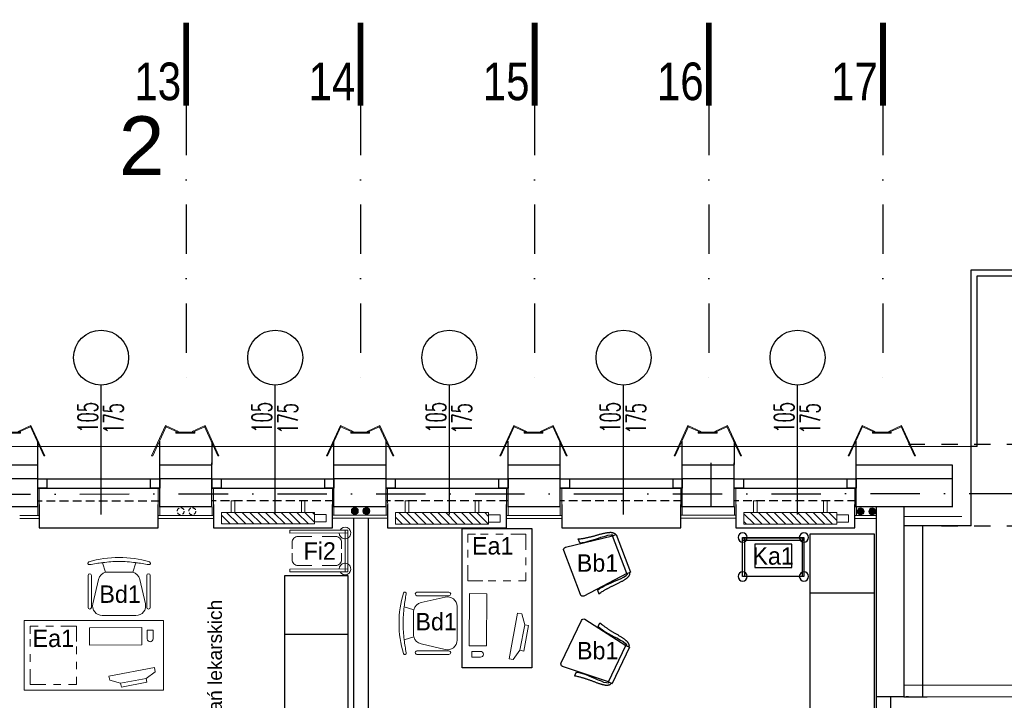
# Model space of a CAD drawing. Header units: millimetres. Extents: x 14495 to 271441, y -21035 to 2232.
# Tile 128 of 227: x 84456 to 85304, y -1953 to -1367. Entities that reach past the tile are written whole.
import ezdxf
from ezdxf.enums import TextEntityAlignment as Align

# ---------------------------------------------------------------- set-up
doc = ezdxf.new("R2010")
doc.units = ezdxf.units.MM
for name, pattern in [('0921-X-AR-20-00-FA$0$DASHED2', [0.375, 0.25, -0.125]), ('DASHDOT', [1, 0.5, -0.25, 0, -0.25]), ('DASHED', [28.222222, 14.111111, -14.111111]), ('HIDDEN2', [4.7625, 3.175, -1.5875]), ('HIDDENX2', [0.75, 0.5, -0.25])]:
    doc.linetypes.add(name, pattern=pattern)
for name, color, linetype in [('-- TECH  SYMBOLE', 1, 'Continuous'), ('-- TECH WYPOSAŻENIE', 2, 'Continuous'), ('_1_cienkie', 251, 'Continuous'), ('_A_widok', 1, 'Continuous'), ('a-bloki-drzwi', 52, 'Continuous'), ('a-cienka', 8, 'Continuous'), ('A-POW-NR', 1, 'Continuous'), ('A_bloki-drzwi', 1, 'Continuous'), ('A_BLOKI_KÓŁKO', 1, 'Continuous'), ('A_BLOKI_OPIS', 1, 'Continuous'), ('A_grzejniki', 34, 'Continuous'), ('A_L przerywana', 251, 'HIDDENX2'), ('A_L_PRZEK', 3, 'Continuous'), ('A_Lwidok', 1, 'Continuous'), ('A_okładzina HPL', 37, 'Continuous'), ('A_opis', 1, 'Continuous'), ('A_OSIE', 252, 'DASHDOT'), ('A_PROJEKTOWANE', 3, 'Continuous'), ('A_SC_DZIAlOWE', 4, 'Continuous'), ('TECH Meble', 1, 'Continuous'), ('TECH Sprzęt', 1, 'Continuous')]:
    doc.layers.add(name, color=color, linetype=linetype)
for name, color, linetype, lineweight in [('0-c.o.-grzejniki', 34, 'Continuous', 9), ('A_ALUMINIUM', 1, 'Continuous', 13), ('A_L_CIENKA', 251, 'Continuous', 5), ('A_obudowy G-K', 31, 'Continuous', 0), ('SAN_Przewody powrotne CO na rzucie', 180, 'Continuous', 40), ('SAN_Przewody zasilające CO na rzucie', 20, 'Continuous', 40), ('TECH Sprzęt symbole', 1, 'Continuous', 30), ('TECH Wyp-meble', 1, 'Continuous', 15)]:
    doc.layers.add(name, color=color, linetype=linetype, lineweight=lineweight)
doc.layers.add('A-POW', color=2, linetype='Continuous', plot=False)
doc.styles.add('ARIAL1_2', font='arial.ttf', dxfattribs={"width": 1.2})
doc.styles.add('arialce', font='ARIALN.TTF')
doc.styles.add('cent', font='swissel.ttf')
doc.styles.add('cg', font='GOTHIC.TTF')
doc.styles.add('ROMANS', font='romans', dxfattribs={"width": 0.6})
doc.styles.add('switz721ltexbt', font='swissel.ttf')
doc.linetypes.add('BATTING', pattern='A,0.0001,-0.1,[134,ltypeshp.shx,S=0.1,R=0,X=-0.1,Y=0],-0.2,[134,ltypeshp.shx,S=0.1,R=180,X=0.1,Y=0],-0.1', length=0.4001)

# ---------------------------------------------------------------- blocks, each defined once
blk = doc.blocks.new('OSS1')
at = {"linetype": 'Continuous', "const_width": 5}
blk.add_lwpolyline([(0, 0), (0, -71.57)], dxfattribs=at)
at = {"style": 'cent'}
blk.add_attdef('01', text='', height=32.4, dxfattribs=at).set_placement((-4.39, -34.41), align=Align.RIGHT)
blk = doc.blocks.new('HJTS')
at = {"color": 8}
blk.add_line((0, 0), (0, 111.34), dxfattribs=at)
at = {"layer": 'A_BLOKI_KÓŁKO', "ltscale": 0.04}
blk.add_circle((0, 135.04), 23.7, dxfattribs=at)
at = {"layer": 'A_BLOKI_OPIS', "style": 'ROMANS'}
for tag, height, width, p in [('O', 20.59, 0.5, (-0.05, 135.67)), ('100', 17.16, 0.6, (-11.49, 86.54)), ('200', 17.16, 0.6, (10.76, 86.54))]:
    blk.add_attdef(tag, text='', height=height, rotation=90, dxfattribs=dict(at, width=width)).set_placement(p, align=Align.MIDDLE)
blk = doc.blocks.new('fghsdx')
at = {"lineweight": 0}
for p, q in [((-37.08, -19.4), (-25.08, 6.6)), ((-36.19, -19.4), (-24.35, 6.26)), ((-14.42, 0.8), (-25.41, 5.87)), ((-14.08, 1.53), (-25.08, 6.6)), ((-16.15, 0.8), (0, 0.8)), ((-16.15, 0.8), (-16.15, 0)), ((-16.15, 0), (0, 0)), ((-14.42, 0.8), (-14.08, 1.53)), ((-2.07, 1.53), (8.92, 6.6)), ((-1.73, 0.8), (-2.07, 1.53)), ((-1.73, 0.8), (9.26, 5.87)), ((0, 0.8), (0, 0)), ((20.04, -19.4), (8.2, 6.26)), ((20.92, -19.4), (8.92, 6.6)), ((-37.08, -19.4), (-36.19, -19.4)), ((20.92, -19.4), (20.04, -19.4))]:
    blk.add_line(p, q, dxfattribs=at)
blk = doc.blocks.new('mjkk')
at = {"layer": '0-c.o.-grzejniki'}
h = blk.add_hatch(dxfattribs=at)
h.set_pattern_fill('ANSI31', color=256, scale=1.5, angle=-90.01613, style=0)
h.set_pattern_definition([(-135.016127, (-172292.014, 132455.0023), (-3.36664804, 3.36854379), [])])
h.paths.add_polyline_path([(-9.98, -80), (-0.01, -80), (0, 0), (-9.98, 0)])
blk.add_lwpolyline([(-9.98, -80), (-9.98, 0), (0, 0), (-0.01, -80)], close=True, dxfattribs=at)
at = {"layer": '0-c.o.-grzejniki', "ltscale": 2}
for points in [[(10.03, -11.37), (10.03, -8.26), (0.02, -8.26), (0.02, -11.37)], [(10.03, -68.63), (10.03, -71.74), (0.02, -71.74), (0.02, -68.63)], [(-1.75, -80), (-1.75, -90), (-8.23, -90), (-8.23, -80)]]:
    blk.add_lwpolyline(points, close=True, dxfattribs=at)
blk = doc.blocks.new('BIUR_LEK_75-120_monit')
at = {"color": 252, "lineweight": 18}
for p, q in [((72.81, 12.19), (112.13, 19.54)), ((112.13, 19.54), (112.82, 15.88)), ((73.5, 8.53), (72.81, 12.19)), ((82.95, 6.03), (73.5, 8.53)), ((104.9, 10.13), (82.95, 6.03)), ((82.95, 6.03), (104.9, 10.13)), ((112.82, 15.88), (104.9, 10.13)), ((104.9, 10.13), (105.53, 6.76)), ((83.59, 2.65), (82.95, 6.03)), ((105.53, 6.76), (83.59, 2.65))]:
    blk.add_line(p, q, dxfattribs=at)
at = {"color": 2, "linetype": 'Continuous'}
blk.add_lwpolyline([(0, 0), (120, 0), (120, 60), (0, 60)], close=True, dxfattribs=at)
at = {"color": 1, "linetype": 'Continuous', "lineweight": 13, "ltscale": 5}
for points in [[(12, 55), (5, 55), (5, 48.5)], [(25, 55), (18.5, 55)], [(45, 42), (45, 55), (31.5, 55)], [(5, 44), (5, 37.5)], [(45, 44), (45, 50.5)], [(45, 31), (45, 37.5)], [(5, 31), (5, 24.5)], [(5, 18), (5, 5), (18.5, 5)], [(45, 18), (45, 24.5)], [(38, 5), (45, 5), (45, 11.5)], [(25, 5), (31.5, 5)]]:
    blk.add_lwpolyline(points, dxfattribs=at)
at = {"color": 252, "lineweight": 18}
blk.add_lwpolyline([(56.1, 53.72), (101.1, 53.93), (101.17, 38.93), (56.17, 38.72)], close=True, dxfattribs=at)
blk.add_lwpolyline([(110.83, 51.65), (105.83, 51.63), (105.86, 44.13, 0.414214), (108.37, 41.64), (108.37, 41.64, 0.414214), (110.86, 44.16)], format="xyb", close=True, dxfattribs=at)
blk = doc.blocks.new('FOTEL do BIURKA')
at = {"color": 2}
for p, q in [((-14.27, 8.03), (-11.71, -0.26)), ((0, 0), (-9.66, 0)), ((0, 0), (9.66, 0)), ((14.27, 8.03), (11.71, -0.26)), ((-17.78, -6.45), (-22.62, -27.28)), ((17.78, -6.45), (22.62, -27.28)), ((-14.51, -37.5), (0, -37.5)), ((14.51, -37.5), (0, -37.5))]:
    blk.add_line(p, q, dxfattribs=at)
at = {"color": 2, "ltscale": 0.7}
for p, q in [((-26.79, -2.94), (-26.79, -30.47)), ((-23.79, -2.94), (-23.79, -30.47)), ((23.79, -2.94), (23.79, -30.47)), ((26.79, -2.94), (26.79, -30.47))]:
    blk.add_line(p, q, dxfattribs=at)
at = {"color": 2}
for centre, radius, start, end in [((-25.71, 7.51), 1.21, 108.30821, 283.36846), ((-1.1, -70.52), 83.02, 89.23757, 107.51139), ((0, -91.36), 100.41, 90, 98.0662), ((1.1, -70.52), 83.02, 72.48861, 90.76243), ((0, -91.36), 100.41, 81.9338, 90), ((25.71, 7.51), 1.21, 256.63154, 71.69179), ((3.38, -145.12), 154.17, 96.57577, 100.77002), ((-9.66, -8.33), 8.33, 90, 103.30317), ((9.66, -8.33), 8.33, 76.69683, 90), ((-3.38, -145.12), 154.17, 79.22998, 83.42423), ((-9.66, -8.33), 8.33, 104.2415, 166.90676), ((9.66, -8.33), 8.33, 13.09324, 75.7585), ((-14.51, -29.17), 8.33, 166.90676, 270), ((14.51, -29.17), 8.33, 270, 13.09324)]:
    blk.add_arc(centre, radius, start, end, dxfattribs=at)
at = {"color": 2, "ltscale": 0.7}
for centre, start, end in [((-25.29, -2.94), 360, 180), ((-25.29, -2.94), 360, 180), ((25.29, -2.94), 0, 180), ((25.29, -2.94), 0, 180), ((-25.29, -30.47), 180, 360), ((25.29, -30.47), 180, 0)]:
    blk.add_arc(centre, 1.5, start, end, dxfattribs=at)
blk = doc.blocks.new('stelaż_do_worków-1')
at = {"color": 1, "lineweight": 0}
for points in [[(0, 15.5), (0, 18), (-50, 18), (-50, 15.5)], [(0, 18), (-2.5, 18), (-2.5, -18), (0, -18)], [(0, -18), (0, -15.5), (-50, -15.5), (-50, -18)]]:
    blk.add_lwpolyline(points, close=True, dxfattribs=at)
at = {"color": 251, "linetype": 'Continuous', "lineweight": 13, "ltscale": 0.5}
for points in [[(-31.2, 12.5), (-43, 12.5, 0.414214), (-48, 7.5), (-48, 1.85)], [(-22.3, 12.5), (-10.5, 12.5, -0.414214), (-5.5, 7.5), (-5.5, 1.85)], [(-48, -1.85), (-48, -7.5, 0.414214), (-43, -12.5), (-31.2, -12.5)], [(-5.5, -1.85), (-5.5, -7.5, -0.414214), (-10.5, -12.5), (-22.3, -12.5)]]:
    blk.add_lwpolyline(points, format="xyb", dxfattribs=at)
at = {"color": 1, "lineweight": 15}
for centre, start, end in [((-2.5, 15.5), 180, 150), ((-2.5, -15.5), 210, 180)]:
    blk.add_arc(centre, 5, start, end, dxfattribs=at)
blk = doc.blocks.new('wózek pod aparat.')
at = {"layer": '-- TECH WYPOSAŻENIE', "color": 1}
for p, q in [((-24.8, 0), (-24.8, 33.6)), ((24.8, 0), (24.8, 33.6))]:
    blk.add_line(p, q, dxfattribs=at)
for points in [[(-26.4, 33.6), (-26.4, 0), (26.4, 0), (26.4, 33.6)], [(-26.4, 0.62), (-26.4, 2.22), (26.4, 2.22), (26.4, 0.62)]]:
    blk.add_lwpolyline(points, close=True, dxfattribs=at)
for centre in [(-26.4, 33.6), (26.4, 33.6), (-26.4, 0), (26.4, 0)]:
    blk.add_circle(centre, 4, dxfattribs=at)
blk = doc.blocks.new('krzesło')
at = {"color": 2, "ltscale": 0.1}
for p, q in [((3392.04, -4348.28), (3397.14, -4389.9)), ((3434.79, -4346.03), (3394.29, -4346.03)), ((3431.95, -4389.9), (3437.04, -4348.28)), ((3392.77, -4361.22), (3389.26, -4361.22)), ((3436.3, -4361.22), (3439.81, -4361.22)), ((3431.94, -4389.9), (3397.13, -4389.9)), ((3397.13, -4389.9), (3397.13, -4393.28)), ((3431.94, -4389.9), (3431.94, -4393.28)), ((3397.13, -4393.28), (3431.94, -4393.28))]:
    blk.add_line(p, q, dxfattribs=at)
for points in [[(3389.26, -4361.22), (3389.54, -4362.19), (3389.78, -4363.08), (3389.98, -4363.91), (3390.15, -4364.67), (3390.28, -4365.37), (3390.4, -4366.04), (3390.5, -4366.66), (3390.6, -4367.26), (3390.69, -4367.84), (3390.78, -4368.4), (3390.86, -4368.95), (3390.95, -4369.49), (3391.03, -4370.02), (3391.1, -4370.55), (3391.18, -4371.08), (3391.25, -4371.61), (3391.31, -4372.14), (3391.37, -4372.68), (3391.43, -4373.22), (3391.49, -4373.78), (3391.54, -4374.34), (3391.59, -4374.91), (3391.64, -4375.49), (3391.69, -4376.09), (3391.74, -4376.69), (3391.79, -4377.31), (3391.85, -4377.94), (3391.9, -4378.57), (3391.96, -4379.2), (3392.01, -4379.83), (3392.07, -4380.46), (3392.14, -4381.08), (3392.21, -4381.69), (3392.28, -4382.3), (3392.36, -4382.89), (3392.44, -4383.46), (3392.52, -4384.01), (3392.6, -4384.54), (3392.68, -4385.05), (3392.77, -4385.53), (3392.85, -4385.99), (3392.93, -4386.42), (3393.02, -4386.82), (3393.11, -4387.2), (3393.2, -4387.56), (3393.29, -4387.91), (3393.38, -4388.24), (3393.48, -4388.55), (3393.58, -4388.85), (3393.69, -4389.15), (3393.8, -4389.43), (3393.92, -4389.7), (3394.04, -4389.96), (3394.17, -4390.21), (3394.3, -4390.44), (3394.44, -4390.67), (3394.59, -4390.89), (3394.74, -4391.09), (3394.89, -4391.28), (3395.05, -4391.46), (3395.21, -4391.63), (3395.37, -4391.78), (3395.53, -4391.92), (3395.69, -4392.04), (3395.85, -4392.15), (3396.01, -4392.24), (3396.17, -4392.33), (3396.34, -4392.41), (3396.52, -4392.48), (3396.71, -4392.56), (3396.91, -4392.63), (3397.13, -4392.72)], [(3392.77, -4361.22), (3393.3, -4363.36), (3393.84, -4365.76), (3394.24, -4368.59), (3394.38, -4371.7), (3394.64, -4375.1), (3394.78, -4377.64), (3394.78, -4380.04), (3395.05, -4383.72), (3395.18, -4386.12), (3395.85, -4388.67), (3396.39, -4390.08), (3397.13, -4390.47)], [(3436.3, -4361.22), (3435.77, -4363.36), (3435.23, -4365.76), (3434.83, -4368.59), (3434.69, -4371.7), (3434.43, -4375.1), (3434.29, -4377.64), (3434.29, -4380.04), (3434.02, -4383.72), (3433.89, -4386.12), (3433.22, -4388.67), (3432.68, -4390.08), (3431.94, -4390.47)], [(3439.81, -4361.22), (3439.53, -4362.19), (3439.29, -4363.08), (3439.09, -4363.91), (3438.92, -4364.67), (3438.79, -4365.37), (3438.67, -4366.04), (3438.57, -4366.66), (3438.47, -4367.26), (3438.38, -4367.84), (3438.29, -4368.4), (3438.21, -4368.95), (3438.12, -4369.49), (3438.04, -4370.02), (3437.97, -4370.55), (3437.89, -4371.08), (3437.82, -4371.61), (3437.76, -4372.14), (3437.7, -4372.68), (3437.64, -4373.22), (3437.58, -4373.78), (3437.53, -4374.34), (3437.48, -4374.91), (3437.43, -4375.49), (3437.38, -4376.09), (3437.33, -4376.69), (3437.27, -4377.31), (3437.22, -4377.94), (3437.17, -4378.57), (3437.11, -4379.2), (3437.06, -4379.83), (3436.99, -4380.46), (3436.93, -4381.08), (3436.86, -4381.69), (3436.79, -4382.3), (3436.71, -4382.89), (3436.63, -4383.46), (3436.55, -4384.01), (3436.47, -4384.54), (3436.39, -4385.05), (3436.3, -4385.53), (3436.22, -4385.99), (3436.14, -4386.42), (3436.05, -4386.82), (3435.96, -4387.2), (3435.87, -4387.56), (3435.78, -4387.91), (3435.69, -4388.24), (3435.59, -4388.55), (3435.49, -4388.85), (3435.38, -4389.15), (3435.27, -4389.43), (3435.15, -4389.7), (3435.03, -4389.96), (3434.9, -4390.21), (3434.77, -4390.44), (3434.63, -4390.67), (3434.48, -4390.89), (3434.33, -4391.09), (3434.18, -4391.28), (3434.02, -4391.46), (3433.86, -4391.63), (3433.7, -4391.78), (3433.54, -4391.92), (3433.38, -4392.04), (3433.22, -4392.15), (3433.06, -4392.24), (3432.9, -4392.33), (3432.73, -4392.41), (3432.55, -4392.48), (3432.36, -4392.56), (3432.16, -4392.63), (3431.94, -4392.72)]]:
    blk.add_lwpolyline(points, dxfattribs=at)
for centre, start, end in [((3394.29, -4348.28), 90, 180), ((3434.79, -4348.28), 0, 90)]:
    blk.add_arc(centre, 2.25, start, end, dxfattribs=at)
blk = doc.blocks.new('krzesełko')
at = {"layer": 'TECH Meble'}
blk.add_blockref('krzesło', (-3414.54, 4393.28), dxfattribs=at)
blk = doc.blocks.new('POW')
at = {"const_width": 5}
blk.add_lwpolyline([(125.3, 0), (0, 0)], dxfattribs=at)
at = {"style": 'switz721ltexbt'}
blk.add_attdef('001', (-1.8, 12.3), '', height=41.2, dxfattribs=at)

msp = doc.modelspace()

# ---------------------------------------------------------------- hatches: boundary and pattern name
at = {"layer": 'SAN_Przewody powrotne CO na rzucie', "lineweight": 13}
for points in [[(84742.1, -1789.71, 1), (84748.1, -1789.71, 1)], [(85177.66, -1790.04, 1), (85183.66, -1790.04, 1)]]:
    msp.add_hatch(color=256, dxfattribs=at).paths.add_polyline_path(points)
at = {"layer": 'SAN_Przewody zasilające CO na rzucie', "lineweight": 13}
for points in [[(84752.1, -1789.71, 1), (84758.1, -1789.71, 1)], [(85187.66, -1790.04, 1), (85193.66, -1790.04, 1)]]:
    msp.add_hatch(color=256, dxfattribs=at).paths.add_polyline_path(points)

# ---------------------------------------------------------------- linework, layer by layer
at = {"layer": '_1_cienkie'}
for p, q in [((84472.08, -1749.76), (84472.08, -1729.76)), ((84577.01, -1749.76), (84577.01, -1729.76)), ((84622.01, -1749.76), (84622.01, -1729.76)), ((84727.01, -1749.76), (84727.01, -1729.76)), ((84772.01, -1749.76), (84772.01, -1729.76)), ((84876.93, -1749.76), (84876.93, -1729.76)), ((84921.93, -1749.76), (84921.93, -1729.76)), ((85026.93, -1749.76), (85026.93, -1729.76)), ((85071.86, -1749.76), (85071.86, -1729.76)), ((85176.86, -1749.76), (85176.86, -1729.76)), ((85275.78, -1802.48), (85275.78, -1732.2)), ((85217.94, -1949.76), (85217.94, -1799.76)), ((85233.87, -1802.26), (85233.94, -1949.75)), ((85217.87, -1949.76), (85237.94, -1949.76))]:
    msp.add_line(p, q, dxfattribs=at)
at = {"layer": '_1_cienkie', "linetype": 'DASHED'}
for p, q in [((85221.86, -1732.2), (85809.72, -1732.2)), ((85221.86, -1802.46), (85739.88, -1802.68))]:
    msp.add_line(p, q, dxfattribs=at)
at = {"layer": '_1_cienkie'}
msp.add_lwpolyline([(85275.78, -1802.48), (85217.87, -1802.48)], dxfattribs=at)
at = {"layer": '_A_widok'}
for p, q in [((85275.78, -1582.26), (85723.81, -1582.26)), ((85275.78, -1732.2), (85275.78, -1582.26)), ((85280.78, -1734.26), (85275.78, -1734.26)), ((84472.01, -1770.26), (84577.01, -1770.26))]:
    msp.add_line(p, q, dxfattribs=at)
msp.add_lwpolyline([(85280.78, -1734.26), (85280.78, -1587.26), (85718.81, -1587.26), (85718.81, -1734.26)], dxfattribs=at)
at = {"layer": 'a-cienka'}
for points in [[(84472.08, -1762.26), (84427.08, -1762.26)], [(84622.01, -1762.26), (84577.01, -1762.26)], [(84772.01, -1762.26), (84727.01, -1762.26)], [(84921.93, -1762.26), (84876.93, -1762.26)], [(85071.86, -1762.26), (85026.93, -1762.26)], [(85259.78, -1762.26), (85176.86, -1762.26)]]:
    msp.add_lwpolyline(points, dxfattribs=at)
at = {"layer": 'A_ALUMINIUM'}
for p, q in [((85217.87, -1939.76), (85781.72, -1939.76)), ((85205.87, -1949.76), (85781.72, -1949.76))]:
    msp.add_line(p, q, dxfattribs=at)
at = {"layer": 'A_bloki-drzwi'}
for p, q in [((84472.01, -1762.26), (84577.01, -1762.26)), ((84622.01, -1762.26), (84727.01, -1762.26)), ((84771.93, -1762.26), (84876.93, -1762.26)), ((84921.93, -1762.26), (85026.93, -1762.26)), ((85071.79, -1762.26), (85176.86, -1762.26)), ((84472.01, -1770.26), (84577.01, -1770.26)), ((84622.01, -1770.26), (84727.01, -1770.26)), ((84771.93, -1770.26), (84876.93, -1770.26)), ((84921.93, -1770.26), (85026.93, -1770.26)), ((85071.79, -1770.26), (85176.86, -1770.26))]:
    msp.add_line(p, q, dxfattribs=at)
for points in [[(84472.01, -1762.26), (84479.88, -1762.26), (84479.88, -1770.26), (84472.01, -1770.26)], [(84569.14, -1762.26), (84577.01, -1762.26), (84577.01, -1770.26), (84569.14, -1770.26)], [(84622.01, -1762.26), (84629.88, -1762.26), (84629.88, -1770.26), (84622.01, -1770.26)], [(84719.14, -1762.26), (84727.01, -1762.26), (84727.01, -1770.26), (84719.14, -1770.26)], [(84771.93, -1762.26), (84779.8, -1762.26), (84779.8, -1770.26), (84771.93, -1770.26)], [(84869.07, -1762.26), (84876.93, -1762.26), (84876.93, -1770.26), (84869.07, -1770.26)], [(84921.93, -1762.26), (84929.8, -1762.26), (84929.8, -1770.26), (84921.93, -1770.26)], [(85019.07, -1762.26), (85026.93, -1762.26), (85026.93, -1770.26), (85019.07, -1770.26)], [(85071.79, -1762.26), (85079.66, -1762.26), (85079.66, -1770.26), (85071.79, -1770.26)], [(85168.99, -1762.26), (85176.86, -1762.26), (85176.86, -1770.26), (85168.99, -1770.26)]]:
    msp.add_lwpolyline(points, close=True, dxfattribs=at)
at = {"layer": 'A_L przerywana', "ltscale": 15}
for p, q in [((84577.01, -1781.26), (84472.01, -1781.26)), ((84726.93, -1781.03), (84621.93, -1781.03)), ((84876.99, -1781.03), (84771.99, -1781.03)), ((85026.86, -1781.03), (84921.86, -1781.03)), ((85176.86, -1781.03), (85071.86, -1781.03))]:
    msp.add_line(p, q, dxfattribs=at)
at = {"layer": 'A_L_CIENKA'}
for p, q in [((82674.56, -1734.26), (85275.78, -1734.26)), ((84622.01, -1734.26), (84727.01, -1734.26)), ((84771.93, -1734.26), (84876.93, -1734.26)), ((84921.93, -1734.26), (85026.93, -1734.26)), ((85071.79, -1734.26), (85176.86, -1734.26))]:
    msp.add_line(p, q, dxfattribs=at)
at = {"layer": 'A_L_CIENKA', "linetype": 'BATTING', "ltscale": 18}
msp.add_lwpolyline([(85267.78, -1794.48), (85217.87, -1794.48)], dxfattribs=at)
at = {"layer": 'A_L_PRZEK'}
for p, q in [((85193.87, -1786.26), (85193.87, -1949.76)), ((85217.87, -1786.26), (85217.87, -1949.76)), ((85217.87, -1949.76), (85193.87, -1949.76)), ((85221.86, -1949.76), (85219.86, -1949.76))]:
    msp.add_line(p, q, dxfattribs=at)
at = {"layer": 'A_Lwidok'}
for points in [[(84473.19, -1784.26), (84473.19, -1804.26), (84575.69, -1804.26), (84575.69, -1784.26)], [(84623.27, -1784.26), (84623.27, -1804.26), (84725.77, -1804.26), (84725.77, -1784.26)], [(84773.12, -1784.26), (84773.12, -1804.26), (84875.62, -1804.26), (84875.62, -1784.26)], [(84923.12, -1784.26), (84923.12, -1804.26), (85025.62, -1804.26), (85025.62, -1784.26)], [(85073.04, -1784.26), (85073.04, -1804.26), (85175.54, -1804.26), (85175.54, -1784.26)]]:
    msp.add_lwpolyline(points, dxfattribs=at)
at = {"layer": 'A_obudowy G-K', "linetype": 'Continuous', "lineweight": 5}
for p, q in [((84473.26, -1796.25), (84473.26, -1770.26)), ((84575.69, -1796.25), (84575.69, -1770.26)), ((84623.19, -1796.25), (84623.19, -1770.26)), ((84725.76, -1796.03), (84725.8, -1770.26)), ((84773.26, -1796.03), (84773.22, -1770.26)), ((84875.62, -1796.25), (84875.62, -1770.26)), ((84923.12, -1796.25), (84923.12, -1770.26)), ((85025.62, -1796.03), (85025.62, -1770.26)), ((85073.12, -1796.03), (85073.12, -1770.26)), ((85175.54, -1796.25), (85175.54, -1770.26)), ((84472.07, -1793.76), (84472.06, -1786.26)), ((84577.01, -1793.76), (84577.02, -1786.26)), ((84622, -1793.76), (84621.99, -1786.26)), ((84727.01, -1793.53), (84727.02, -1786.03)), ((84772, -1793.53), (84771.99, -1786.03)), ((84876.94, -1793.76), (84876.95, -1786.26)), ((84921.93, -1793.76), (84921.92, -1786.26)), ((85026.94, -1793.53), (85026.95, -1786.03)), ((85071.93, -1793.53), (85071.92, -1786.03)), ((85176.87, -1793.76), (85176.88, -1786.26))]:
    msp.add_line(p, q, dxfattribs=at)
at = {"layer": 'A_obudowy G-K', "lineweight": 5}
for points in [[(84473.32, -1793.76), (84456.37, -1793.76)], [(84473.33, -1796.25), (84456.37, -1796.25)], [(84623.25, -1793.76), (84575.76, -1793.76)], [(84623.26, -1796.25), (84575.76, -1796.25)], [(84743.87, -1793.53), (84725.76, -1793.53)], [(84743.87, -1796.03), (84725.76, -1796.03)], [(84773.25, -1793.53), (84743.87, -1793.53)], [(84773.26, -1796.03), (84743.87, -1796.03)], [(84923.18, -1796.25), (84875.68, -1796.25)], [(84923.18, -1793.76), (84875.69, -1793.76)], [(85073.18, -1796.03), (85025.68, -1796.03)], [(85073.18, -1793.53), (85025.69, -1793.53)], [(85193.87, -1796.25), (85175.61, -1796.25)], [(85193.87, -1793.76), (85175.62, -1793.76)]]:
    msp.add_lwpolyline(points, dxfattribs=at)
at = {"layer": 'A_OSIE', "ltscale": 85}
for p, q in [((84599.79, -1440.81), (84599.79, -1682.77)), ((84749.79, -1440.81), (84749.79, -1682.77)), ((84899.79, -1440.81), (84899.79, -1682.77)), ((85049.79, -1440.81), (85049.79, -1682.77)), ((85199.79, -1440.81), (85199.79, -1682.77)), ((82295.57, -1776.23), (86562.29, -1774.26))]:
    msp.add_line(p, q, dxfattribs=at)
at = {"layer": 'A_PROJEKTOWANE'}
for p, q in [((84472.01, -1786.48), (84472.01, -1748.48)), ((84577.01, -1786.48), (84577.01, -1748.48)), ((84577.01, -1786.48), (84577.01, -1748.48)), ((84621.93, -1786.48), (84621.93, -1748.48)), ((84727.01, -1786.48), (84727.01, -1748.48)), ((84727.01, -1786.48), (84727.01, -1748.48)), ((84771.93, -1786.48), (84771.93, -1748.48)), ((84876.93, -1786.48), (84876.93, -1748.48)), ((84876.93, -1786.48), (84876.93, -1748.48)), ((84921.86, -1786.48), (84921.86, -1748.48)), ((85026.93, -1786.48), (85026.93, -1748.48)), ((85026.93, -1786.48), (85026.93, -1748.48)), ((85051.79, -1786.48), (85051.79, -1748.48)), ((85071.79, -1786.48), (85071.79, -1748.48)), ((85176.86, -1786.48), (85176.86, -1748.48)), ((85176.86, -1786.48), (85176.86, -1748.48)), ((85259.78, -1786.48), (85259.78, -1750.48))]:
    msp.add_line(p, q, dxfattribs=at)
for points in [[(84472.08, -1750.26), (84427.08, -1750.26)], [(84472.08, -1750.26), (84427.08, -1750.26)], [(84622.01, -1750.26), (84577.01, -1750.26)], [(84622.01, -1750.26), (84577.01, -1750.26)], [(84772.01, -1750.26), (84727.01, -1750.26)], [(84772.01, -1750.26), (84727.01, -1750.26)], [(84921.93, -1750.26), (84876.93, -1750.26)], [(84921.93, -1750.26), (84876.93, -1750.26)], [(85071.86, -1750.26), (85026.93, -1750.26)], [(85071.86, -1750.26), (85026.93, -1750.26)], [(85221.86, -1750.26), (85176.86, -1750.26)], [(85221.86, -1750.26), (85176.86, -1750.26)], [(85259.78, -1750.48), (85176.86, -1750.48)], [(84472.08, -1786.26), (84427.08, -1786.26)], [(84622.01, -1786.26), (84577.01, -1786.26)], [(84772.01, -1786.26), (84727.01, -1786.26)], [(84921.93, -1786.26), (84876.93, -1786.26)], [(85071.86, -1786.26), (85026.93, -1786.26)], [(85259.77, -1786.26), (85176.85, -1786.26)], [(85221.86, -1786.26), (85176.86, -1786.26)]]:
    msp.add_lwpolyline(points, dxfattribs=at)
at = {"layer": 'A_SC_DZIAlOWE'}
for p, q in [((84743.87, -1796.03), (84743.87, -2241.76)), ((84756.37, -1796.03), (84756.37, -2241.76)), ((85193.87, -1799.76), (85193.87, -2077.76)), ((85206.37, -1949.76), (85206.37, -2077.76))]:
    msp.add_line(p, q, dxfattribs=at)
at = {"layer": 'SAN_Przewody powrotne CO na rzucie', "linetype": 'HIDDEN2', "lineweight": 13}
msp.add_circle((84594.99, -1790.08), 3, dxfattribs=at)
at = {"layer": 'SAN_Przewody powrotne CO na rzucie', "lineweight": 13}
for centre in [(84744.99, -1789.85), (85180.55, -1790.18)]:
    msp.add_circle(centre, 3, dxfattribs=at)
at = {"layer": 'SAN_Przewody zasilające CO na rzucie', "linetype": 'HIDDEN2', "lineweight": 13}
msp.add_circle((84604.99, -1790.08), 3, dxfattribs=at)
at = {"layer": 'SAN_Przewody zasilające CO na rzucie', "lineweight": 13}
for centre in [(84754.99, -1789.85), (85190.55, -1790.18)]:
    msp.add_circle(centre, 3, dxfattribs=at)
at = {"layer": 'TECH Sprzęt'}
msp.add_lwpolyline([(85089.33, -1838.52), (85121.33, -1838.52), (85121.33, -1818.52), (85089.33, -1818.52)], close=True, dxfattribs=at)
at = {"layer": 'TECH Wyp-meble', "color": 1, "lineweight": -3}
for p, q in [((85137.19, -1860.24), (85192.19, -1860.24)), ((84739.33, -1896.15), (84684.33, -1896.15))]:
    msp.add_line(p, q, dxfattribs=at)
at = {"layer": 'TECH Wyp-meble', "color": 2, "lineweight": -3}
for points in [[(85192.19, -1809.64), (85192.19, -1994.64), (85137.19, -1994.64), (85137.19, -1809.64)], [(84684.33, -1845.55), (84684.33, -2030.55), (84739.33, -2030.55), (84739.33, -1845.55)]]:
    msp.add_lwpolyline(points, close=True, dxfattribs=at)

# ---------------------------------------------------------------- block references
at = {"layer": 'a-bloki-drzwi'}
ref = msp.add_blockref('HJTS', (84526.44, -1792.81), dxfattribs=at)
ref.add_attrib('100', '105', dxfattribs={"layer": 'A_BLOKI_OPIS', "extrusion": (0, 0, -1), "height": 17.16, "rotation": 90, "style": 'ROMANS', "text_generation_flag": 4, "width": 0.6}).set_placement((-84514.94, -1709.21), align=Align.MIDDLE)
ref.add_attrib('200', '175', dxfattribs={"layer": 'A_BLOKI_OPIS', "extrusion": (0, 0, -1), "height": 17.16, "rotation": 90, "style": 'ROMANS', "text_generation_flag": 4, "width": 0.6}).set_placement((-84537.2, -1710.19), align=Align.MIDDLE)
ref = msp.add_blockref('HJTS', (84676.44, -1792.81), dxfattribs=at)
ref.add_attrib('100', '105', dxfattribs={"layer": 'A_BLOKI_OPIS', "extrusion": (0, 0, -1), "height": 17.16, "rotation": 90, "style": 'ROMANS', "text_generation_flag": 4, "width": 0.6}).set_placement((-84664.94, -1709.21), align=Align.MIDDLE)
ref.add_attrib('200', '175', dxfattribs={"layer": 'A_BLOKI_OPIS', "extrusion": (0, 0, -1), "height": 17.16, "rotation": 90, "style": 'ROMANS', "text_generation_flag": 4, "width": 0.6}).set_placement((-84687.2, -1710.19), align=Align.MIDDLE)
ref = msp.add_blockref('HJTS', (84826.37, -1792.81), dxfattribs=at)
ref.add_attrib('100', '105', dxfattribs={"layer": 'A_BLOKI_OPIS', "extrusion": (0, 0, -1), "height": 17.16, "rotation": 90, "style": 'ROMANS', "text_generation_flag": 4, "width": 0.6}).set_placement((-84814.87, -1709.21), align=Align.MIDDLE)
ref.add_attrib('200', '175', dxfattribs={"layer": 'A_BLOKI_OPIS', "extrusion": (0, 0, -1), "height": 17.16, "rotation": 90, "style": 'ROMANS', "text_generation_flag": 4, "width": 0.6}).set_placement((-84837.13, -1710.19), align=Align.MIDDLE)
ref = msp.add_blockref('HJTS', (84976.37, -1792.81), dxfattribs=at)
ref.add_attrib('100', '105', dxfattribs={"layer": 'A_BLOKI_OPIS', "extrusion": (0, 0, -1), "height": 17.16, "rotation": 90, "style": 'ROMANS', "text_generation_flag": 4, "width": 0.6}).set_placement((-84964.87, -1709.21), align=Align.MIDDLE)
ref.add_attrib('200', '175', dxfattribs={"layer": 'A_BLOKI_OPIS', "extrusion": (0, 0, -1), "height": 17.16, "rotation": 90, "style": 'ROMANS', "text_generation_flag": 4, "width": 0.6}).set_placement((-84987.13, -1710.19), align=Align.MIDDLE)
ref = msp.add_blockref('HJTS', (85126.29, -1792.81), dxfattribs=at)
ref.add_attrib('100', '105', dxfattribs={"layer": 'A_BLOKI_OPIS', "extrusion": (0, 0, -1), "height": 17.16, "rotation": 90, "style": 'ROMANS', "text_generation_flag": 4, "width": 0.6}).set_placement((-85114.8, -1709.21), align=Align.MIDDLE)
ref.add_attrib('200', '175', dxfattribs={"layer": 'A_BLOKI_OPIS', "extrusion": (0, 0, -1), "height": 17.16, "rotation": 90, "style": 'ROMANS', "text_generation_flag": 4, "width": 0.6}).set_placement((-85137.06, -1710.19), align=Align.MIDDLE)
at = {"layer": 'A-POW-NR'}
ref = msp.add_blockref('POW', (84633.7, -2138.13), dxfattribs=dict(at, xscale=0.6, yscale=0.6, zscale=0.6, rotation=90))
ref.add_attrib('88,88', '13,1', dxfattribs={"layer": 'A-POW', "height": 12, "rotation": 90, "style": 'ARIAL1_2', "width": 1.2}).set_placement((84652.55, -2098.22), align=Align.RIGHT)
ref.add_attrib('POKOJ', 'Gabinet badań lekarskich', (84630.49, -2052.46), dxfattribs={"layer": 'A-POW', "height": 12, "rotation": 90, "style": 'arialce', "width": 1.2})
ref.add_attrib('001', '232', (84629.19, -2138.13), dxfattribs={"layer": '0', "height": 24.71, "rotation": 90, "style": 'switz721ltexbt', "width": 0.7})
at = {"layer": 'A_grzejniki', "linetype": 'Continuous', "lineweight": 13, "rotation": 90}
for p in [(84630.28, -1791.03), (84780.11, -1791.25), (85080.04, -1791.25)]:
    msp.add_blockref('mjkk', p, dxfattribs=at)
at = {"layer": 'A_L_CIENKA', "linetype": 'Continuous', "lineweight": 13, "xscale": -1}
for p, rotation in [((84976.31, -1826.26), 110.6201501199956), ((84974.04, -1922.73), 64.4634364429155)]:
    msp.add_blockref('krzesełko', p, dxfattribs=dict(at, rotation=rotation))
at = {"layer": 'A_okładzina HPL', "lineweight": 0}
for p in [(84457.08, -1722.86), (84607.08, -1722.86), (84757.58, -1722.86), (84906.94, -1722.86), (85056.94, -1722.86), (85206.94, -1722.86)]:
    msp.add_blockref('fghsdx', p, dxfattribs=at)
at = {"layer": 'A_OSIE'}
ref = msp.add_blockref('OSS1', (84599.79, -1369.25), dxfattribs=at)
ref.add_attrib('01', '13', dxfattribs={"layer": '0', "height": 32.4, "style": 'cent', "width": 0.8}).set_placement((84595.4, -1403.65), align=Align.TOP_RIGHT)
ref = msp.add_blockref('OSS1', (84749.79, -1369.25), dxfattribs=at)
ref.add_attrib('01', '14', dxfattribs={"layer": '0', "height": 32.4, "style": 'cent', "width": 0.8}).set_placement((84745.4, -1403.65), align=Align.TOP_RIGHT)
ref = msp.add_blockref('OSS1', (84899.79, -1369.25), dxfattribs=at)
ref.add_attrib('01', '15', dxfattribs={"layer": '0', "height": 32.4, "style": 'cent', "width": 0.8}).set_placement((84895.4, -1403.65), align=Align.TOP_RIGHT)
ref = msp.add_blockref('OSS1', (85049.79, -1369.25), dxfattribs=at)
ref.add_attrib('01', '16', dxfattribs={"layer": '0', "height": 32.4, "style": 'cent', "width": 0.8}).set_placement((85045.4, -1403.65), align=Align.TOP_RIGHT)
ref = msp.add_blockref('OSS1', (85199.79, -1369.25), dxfattribs=at)
ref.add_attrib('01', '17', dxfattribs={"layer": '0', "height": 32.4, "style": 'cent', "width": 0.8}).set_placement((85195.4, -1403.65), align=Align.TOP_RIGHT)
at = {"layer": 'TECH Sprzęt', "color": 8, "linetype": '0921-X-AR-20-00-FA$0$DASHED2', "lineweight": -3, "ltscale": 50, "xscale": -1, "rotation": 90.00000116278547}
msp.add_blockref('BIUR_LEK_75-120_monit', (84897.32, -1804.89), dxfattribs=at)
at = {"layer": 'TECH Sprzęt', "xscale": -1, "rotation": 180}
msp.add_blockref('wózek pod aparat.', (85105.37, -1812.62), dxfattribs=at)
at = {"layer": 'TECH Wyp-meble', "color": 1, "lineweight": -3, "xscale": -1}
for name, p, rotation in [('stelaż_do_worków-1', (84739.05, -1824.28), 180.0169848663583), ('FOTEL do BIURKA', (84542, -1842.37), 359.9999988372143)]:
    msp.add_blockref(name, p, dxfattribs=dict(at, rotation=rotation))
at = {"layer": 'TECH Wyp-meble', "color": 1, "lineweight": -3}
for name, p, rotation in [('FOTEL do BIURKA', (84795.56, -1886.54), 90.00000116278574), ('BIUR_LEK_75-120_monit', (84460.35, -1944.12), 359.9999988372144)]:
    msp.add_blockref(name, p, dxfattribs=dict(at, rotation=rotation))

# ---------------------------------------------------------------- texts
at = {"layer": '-- TECH  SYMBOLE', "color": 1, "style": 'cg'}
for s, p in [('Ea1', (84845.89, -1827.3)), ('Fi2', (84700.82, -1831.8)), ('Bb1', (84936.12, -1842.14)), ('Bd1', (84525, -1868.94)), ('Bd1', (84797.16, -1892.63)), ('Ea1', (84467.47, -1906.98)), ('Bb1', (84936.3, -1917.61))]:
    msp.add_text(s, height=15, dxfattribs=at).set_placement(p)
at = {"layer": 'A_opis', "style": 'cent'}
msp.add_text('E   T   A   P         2', height=50.625, rotation=359.99992, dxfattribs=at).set_placement((84003.41, -1500.59))
at = {"layer": 'TECH Sprzęt symbole', "style": 'cg'}
msp.add_text('Ka1', height=15, dxfattribs=at).set_placement((85087.38, -1836.06))

doc.saveas('drawing.dxf')
